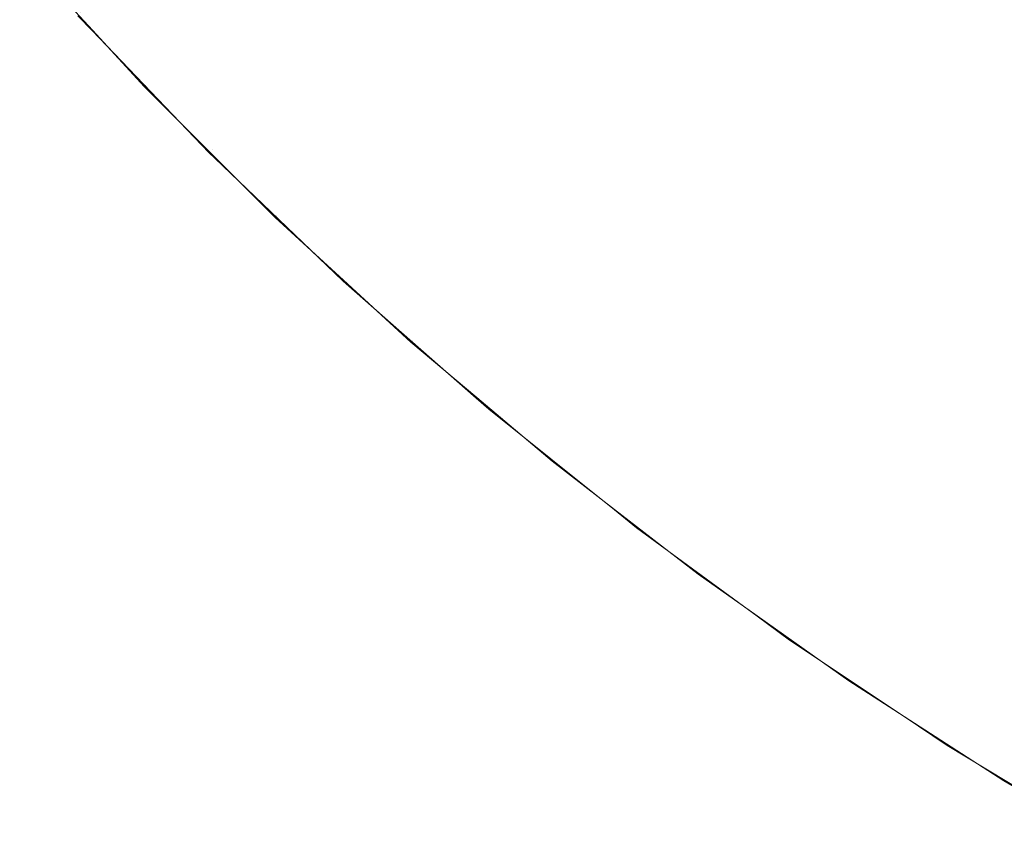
# Model space of a CAD drawing. Header units: centimetres. Extents: x -26 to 27.3, y -25.9 to -24.1.
# Tile 1 of 224: x -25.9925 to -25.9699, y -25.8464 to -25.8275. Entities that reach past the tile are written whole.
import ezdxf

# ---------------------------------------------------------------- set-up
doc = ezdxf.new("R2010")
doc.units = ezdxf.units.CM
doc.header["$LTSCALE"] = 2.54
doc.layers.add('Lucido design-1', color=7, linetype='Continuous')

# ---------------------------------------------------------------- blocks, each defined once
blk = doc.blocks.new('Gruppo-7-1')
at = {"color": 7, "linetype": 'Continuous', "lineweight": 9}
for points, invisible_edges in [([(-25.985209, -25.827614, 1181.693983), (-25.988098, -25.824596, 1181.693983), (-25.987165, -25.823741, 1181.690062), (-25.984314, -25.82672, 1181.690062)], 15), ([(-25.975794, -25.826143, 1182.369739), (-25.978553, -25.823608, 1182.369739), (-25.979862, -25.824974, 1182.366002), (-25.977043, -25.827562, 1182.366002)], 15), ([(-25.969752, -25.828007, 1181.671466), (-25.972673, -25.825662, 1181.671466), (-25.971277, -25.823998, 1181.667991), (-25.968429, -25.826284, 1181.667991)], 15), ([(-25.987631, -25.82712, 1182.346369), (-25.990421, -25.824083, 1182.346369), (-25.991097, -25.824677, 1182.342302), (-25.988281, -25.827743, 1182.342302)], 15), ([(-25.988281, -25.827743, 1182.342302), (-25.991097, -25.824677, 1182.342302), (-25.991645, -25.825159, 1182.338205), (-25.988808, -25.828248, 1182.338205)], 15), ([(-25.985989, -25.828395, 1181.697955), (-25.988912, -25.825341, 1181.697955), (-25.988098, -25.824596, 1181.693983), (-25.985209, -25.827614, 1181.693983)], 15), ([(-25.982145, -25.827356, 1182.358317), (-25.984951, -25.824551, 1182.358317), (-25.985965, -25.825523, 1182.354384), (-25.983117, -25.828371, 1182.354384)], 15), ([(-25.980373, -25.828521, 1181.6862), (-25.983307, -25.825713, 1181.6862), (-25.982189, -25.824595, 1181.682403), (-25.979305, -25.827356, 1181.682403)], 15), ([(-25.975189, -25.82866, 1181.678678), (-25.978134, -25.826078, 1181.678678), (-25.976861, -25.824689, 1181.67503), (-25.973978, -25.827217, 1181.67503)], 15), ([(-25.971642, -25.826964, 1182.373397), (-25.97444, -25.824605, 1182.373397), (-25.975794, -25.826143, 1182.369739), (-25.972929, -25.828558, 1182.369739)], 15), ([(-25.988808, -25.828248, 1182.338205), (-25.991645, -25.825159, 1182.338205), (-25.992064, -25.825528, 1182.334084), (-25.989211, -25.828634, 1182.334084)], 15), ([(-25.977043, -25.827562, 1182.366002), (-25.979862, -25.824974, 1182.366002), (-25.98106, -25.826224, 1182.362192), (-25.978187, -25.828862, 1182.362192)], 15), ([(-25.986653, -25.829059, 1181.701974), (-25.989605, -25.825976, 1181.701974), (-25.988912, -25.825341, 1181.697955), (-25.985989, -25.828395, 1181.697955)], 15), ([(-25.967438, -25.827432, 1182.376969), (-25.970259, -25.825251, 1182.376969), (-25.971642, -25.826964, 1182.373397), (-25.968747, -25.829203, 1182.373397)], 15), ([(-25.989211, -25.828634, 1182.334084), (-25.992064, -25.825528, 1182.334084), (-25.992353, -25.825783, 1182.329948), (-25.989489, -25.828901, 1182.329948)], 15), ([(-25.983117, -25.828371, 1182.354384), (-25.985965, -25.825523, 1182.354384), (-25.986859, -25.82638, 1182.350399), (-25.983974, -25.829264, 1182.350399)], 15), ([(-25.989489, -25.828901, 1182.329948), (-25.992353, -25.825783, 1182.329948), (-25.992514, -25.825924, 1182.325802), (-25.989644, -25.829049, 1182.325802)], 15), ([(-25.981335, -25.829571, 1181.690062), (-25.984314, -25.82672, 1181.690062), (-25.983307, -25.825713, 1181.6862), (-25.980373, -25.828521, 1181.6862)], 15), ([(-25.970987, -25.829617, 1181.67503), (-25.973978, -25.827217, 1181.67503), (-25.972673, -25.825662, 1181.671466), (-25.969752, -25.828007, 1181.671466)], 15), ([(-25.989644, -25.829049, 1182.325802), (-25.992514, -25.825924, 1182.325802), (-25.992549, -25.825955, 1182.322727), (-25.990875, -25.827779, 1182.322727)], 11), ([(-25.99121, -25.827447, 1181.722727), (-25.990875, -25.827779, 1182.322727), (-25.992549, -25.825955, 1182.322727)], 9), ([(-25.9872, -25.829606, 1181.706031), (-25.990175, -25.826499, 1181.706031), (-25.989605, -25.825976, 1181.701974), (-25.986653, -25.829059, 1181.701974)], 15), ([(-25.976303, -25.829988, 1181.682403), (-25.979305, -25.827356, 1181.682403), (-25.978134, -25.826078, 1181.678678), (-25.975189, -25.82866, 1181.678678)], 15), ([(-25.978187, -25.828862, 1182.362192), (-25.98106, -25.826224, 1182.362192), (-25.982145, -25.827356, 1182.358317), (-25.979224, -25.83004, 1182.358317)], 15), ([(-25.972929, -25.828558, 1182.369739), (-25.975794, -25.826143, 1182.369739), (-25.977043, -25.827562, 1182.366002), (-25.974117, -25.830029, 1182.366002)], 15), ([(-25.987629, -25.830035, 1181.71012), (-25.990622, -25.826908, 1181.71012), (-25.990175, -25.826499, 1181.706031), (-25.9872, -25.829606, 1181.706031)], 15), ([(-25.983974, -25.829264, 1182.350399), (-25.986859, -25.82638, 1182.350399), (-25.987631, -25.82712, 1182.346369), (-25.984714, -25.830037, 1182.346369)], 15), ([(-25.98219, -25.830504, 1181.693983), (-25.985209, -25.827614, 1181.693983), (-25.984314, -25.82672, 1181.690062), (-25.981335, -25.829571, 1181.690062)], 15), ([(-25.987937, -25.830343, 1181.714235), (-25.990943, -25.827203, 1181.714235), (-25.990622, -25.826908, 1181.71012), (-25.987629, -25.830035, 1181.71012)], 15), ([(-25.968747, -25.829203, 1182.373397), (-25.971642, -25.826964, 1182.373397), (-25.972929, -25.828558, 1182.369739), (-25.969965, -25.830849, 1182.369739)], 15), ([(-25.988125, -25.830531, 1181.718367), (-25.99114, -25.827383, 1181.718367), (-25.990943, -25.827203, 1181.714235), (-25.987937, -25.830343, 1181.714235)], 15), ([(-25.984714, -25.830037, 1182.346369), (-25.987631, -25.82712, 1182.346369), (-25.988281, -25.827743, 1182.342302), (-25.985337, -25.830687, 1182.342302)], 15), ([(-25.972134, -25.831112, 1181.678678), (-25.975189, -25.82866, 1181.678678), (-25.973978, -25.827217, 1181.67503), (-25.970987, -25.829617, 1181.67503)], 15), ([(-25.990884, -25.827787, 1181.722727), (-25.99121, -25.827447, 1181.722727), (-25.99114, -25.827383, 1181.718367)], 10), ([(-25.99121, -25.827447, 1181.722727), (-25.990884, -25.827787, 1181.722727), (-25.990875, -25.827779, 1182.322727)], 10), ([(-25.99114, -25.827383, 1181.718367), (-25.988125, -25.830531, 1181.718367), (-25.988193, -25.830599, 1181.722727), (-25.990884, -25.827787, 1181.722727)], 11), ([(-25.979224, -25.83004, 1182.358317), (-25.982145, -25.827356, 1182.358317), (-25.983117, -25.828371, 1182.354384), (-25.980152, -25.831095, 1182.354384)], 15), ([(-25.977319, -25.831199, 1181.6862), (-25.980373, -25.828521, 1181.6862), (-25.979305, -25.827356, 1181.682403), (-25.976303, -25.829988, 1181.682403)], 15), ([(-25.982935, -25.831318, 1181.697955), (-25.985989, -25.828395, 1181.697955), (-25.985209, -25.827614, 1181.693983), (-25.98219, -25.830504, 1181.693983)], 15), ([(-25.974117, -25.830029, 1182.366002), (-25.977043, -25.827562, 1182.366002), (-25.978187, -25.828862, 1182.362192), (-25.975205, -25.831376, 1182.362192)], 15), ([(-25.989678, -25.829082, 1182.322727), (-25.990875, -25.827779, 1182.322727), (-25.990884, -25.827787, 1181.722727)], 10), ([(-25.989678, -25.829082, 1182.322727), (-25.990884, -25.827787, 1181.722727), (-25.988193, -25.830599, 1181.722727)], 9), ([(-25.990875, -25.827779, 1182.322727), (-25.989678, -25.829082, 1182.322727), (-25.989644, -25.829049, 1182.325802)], 10), ([(-25.985337, -25.830687, 1182.342302), (-25.988281, -25.827743, 1182.342302), (-25.988808, -25.828248, 1182.338205), (-25.985842, -25.831214, 1182.338205)], 15), ([(-25.967895, -25.831885, 1181.67503), (-25.970987, -25.829617, 1181.67503), (-25.969752, -25.828007, 1181.671466), (-25.966731, -25.830222, 1181.671466)], 15), ([(-25.985842, -25.831214, 1182.338205), (-25.988808, -25.828248, 1182.338205), (-25.989211, -25.828634, 1182.334084), (-25.986228, -25.831616, 1182.334084)], 15), ([(-25.98357, -25.832011, 1181.701974), (-25.986653, -25.829059, 1181.701974), (-25.985989, -25.828395, 1181.697955), (-25.982935, -25.831318, 1181.697955)], 15), ([(-25.980152, -25.831095, 1182.354384), (-25.983117, -25.828371, 1182.354384), (-25.983974, -25.829264, 1182.350399), (-25.98097, -25.832024, 1182.350399)], 15), ([(-25.978235, -25.83229, 1181.690062), (-25.981335, -25.829571, 1181.690062), (-25.980373, -25.828521, 1181.6862), (-25.977319, -25.831199, 1181.6862)], 15), ([(-25.969965, -25.830849, 1182.369739), (-25.972929, -25.828558, 1182.369739), (-25.974117, -25.830029, 1182.366002), (-25.971089, -25.83237, 1182.366002)], 15), ([(-25.986228, -25.831616, 1182.334084), (-25.989211, -25.828634, 1182.334084), (-25.989489, -25.828901, 1182.329948), (-25.986495, -25.831895, 1182.329948)], 15), ([(-25.97319, -25.832487, 1181.682403), (-25.976303, -25.829988, 1181.682403), (-25.975189, -25.82866, 1181.678678), (-25.972134, -25.831112, 1181.678678)], 15), ([(-25.986495, -25.831895, 1182.329948), (-25.989489, -25.828901, 1182.329948), (-25.989644, -25.829049, 1182.325802), (-25.986643, -25.832049, 1182.325802)], 15), ([(-25.975205, -25.831376, 1182.362192), (-25.978187, -25.828862, 1182.362192), (-25.979224, -25.83004, 1182.358317), (-25.976191, -25.832597, 1182.358317)], 15), ([(-25.986643, -25.832049, 1182.325802), (-25.989644, -25.829049, 1182.325802), (-25.989678, -25.829082, 1182.322727), (-25.988047, -25.830712, 1182.322727)], 11), ([(-25.988193, -25.830599, 1181.722727), (-25.988047, -25.830712, 1182.322727), (-25.989678, -25.829082, 1182.322727)], 9), ([(-25.984093, -25.832581, 1181.706031), (-25.9872, -25.829606, 1181.706031), (-25.986653, -25.829059, 1181.701974), (-25.98357, -25.832011, 1181.701974)], 15), ([(-25.965759, -25.831316, 1182.373397), (-25.968747, -25.829203, 1182.373397), (-25.969965, -25.830849, 1182.369739), (-25.966906, -25.833013, 1182.369739)], 15), ([(-25.98097, -25.832024, 1182.350399), (-25.983974, -25.829264, 1182.350399), (-25.984714, -25.830037, 1182.346369), (-25.981677, -25.832827, 1182.346369)], 15), ([(-25.984502, -25.833028, 1181.71012), (-25.987629, -25.830035, 1181.71012), (-25.9872, -25.829606, 1181.706031), (-25.984093, -25.832581, 1181.706031)], 15), ([(-25.979048, -25.83326, 1181.693983), (-25.98219, -25.830504, 1181.693983), (-25.981335, -25.829571, 1181.690062), (-25.978235, -25.83229, 1181.690062)], 15), ([(-25.968975, -25.833428, 1181.678678), (-25.972134, -25.831112, 1181.678678), (-25.970987, -25.829617, 1181.67503), (-25.967895, -25.831885, 1181.67503)], 15), ([(-25.984797, -25.833349, 1181.714235), (-25.987937, -25.830343, 1181.714235), (-25.987629, -25.830035, 1181.71012), (-25.984502, -25.833028, 1181.71012)], 15), ([(-25.981677, -25.832827, 1182.346369), (-25.984714, -25.830037, 1182.346369), (-25.985337, -25.830687, 1182.342302), (-25.982271, -25.833503, 1182.342302)], 15), ([(-25.976191, -25.832597, 1182.358317), (-25.979224, -25.83004, 1182.358317), (-25.980152, -25.831095, 1182.354384), (-25.977073, -25.83369, 1182.354384)], 15), ([(-25.974152, -25.833741, 1181.6862), (-25.977319, -25.831199, 1181.6862), (-25.976303, -25.829988, 1181.682403), (-25.97319, -25.832487, 1181.682403)], 15), ([(-25.971089, -25.83237, 1182.366002), (-25.974117, -25.830029, 1182.366002), (-25.975205, -25.831376, 1182.362192), (-25.972119, -25.833762, 1182.362192)], 15), ([(-25.984977, -25.833546, 1181.718367), (-25.988125, -25.830531, 1181.718367), (-25.987937, -25.830343, 1181.714235), (-25.984797, -25.833349, 1181.714235)], 15), ([(-25.98806, -25.830725, 1181.722727), (-25.988193, -25.830599, 1181.722727), (-25.988125, -25.830531, 1181.718367)], 10), ([(-25.988193, -25.830599, 1181.722727), (-25.98806, -25.830725, 1181.722727), (-25.988047, -25.830712, 1182.322727)], 10), ([(-25.988125, -25.830531, 1181.718367), (-25.984977, -25.833546, 1181.718367), (-25.985114, -25.833546, 1181.722727), (-25.98806, -25.830725, 1181.722727)], 11), ([(-25.979757, -25.834105, 1181.697955), (-25.982935, -25.831318, 1181.697955), (-25.98219, -25.830504, 1181.693983), (-25.979048, -25.83326, 1181.693983)], 15), ([(-25.986676, -25.832084, 1182.322727), (-25.988047, -25.830712, 1182.322727), (-25.98806, -25.830725, 1181.722727)], 10), ([(-25.986676, -25.832084, 1182.322727), (-25.98806, -25.830725, 1181.722727), (-25.985114, -25.833546, 1181.722727)], 9), ([(-25.988047, -25.830712, 1182.322727), (-25.986676, -25.832084, 1182.322727), (-25.986643, -25.832049, 1182.325802)], 10), ([(-25.982271, -25.833503, 1182.342302), (-25.985337, -25.830687, 1182.342302), (-25.985842, -25.831214, 1182.338205), (-25.982753, -25.834051, 1182.338205)], 15), ([(-25.966906, -25.833013, 1182.369739), (-25.969965, -25.830849, 1182.369739), (-25.971089, -25.83237, 1182.366002), (-25.967965, -25.83458, 1182.366002)], 15), ([(-25.982753, -25.834051, 1182.338205), (-25.985842, -25.831214, 1182.338205), (-25.986228, -25.831616, 1182.334084), (-25.983122, -25.83447, 1182.334084)], 15), ([(-25.977073, -25.83369, 1182.354384), (-25.980152, -25.831095, 1182.354384), (-25.98097, -25.832024, 1182.350399), (-25.977851, -25.834653, 1182.350399)], 15), ([(-25.975019, -25.834871, 1181.690062), (-25.978235, -25.83229, 1181.690062), (-25.977319, -25.831199, 1181.6862), (-25.974152, -25.833741, 1181.6862)], 15), ([(-25.96997, -25.834848, 1181.682403), (-25.97319, -25.832487, 1181.682403), (-25.972134, -25.831112, 1181.678678), (-25.968975, -25.833428, 1181.678678)], 15), ([(-25.980361, -25.834825, 1181.701974), (-25.98357, -25.832011, 1181.701974), (-25.982935, -25.831318, 1181.697955), (-25.979757, -25.834105, 1181.697955)], 15), ([(-25.972119, -25.833762, 1182.362192), (-25.975205, -25.831376, 1182.362192), (-25.976191, -25.832597, 1182.358317), (-25.973052, -25.835023, 1182.358317)], 15), ([(-25.983122, -25.83447, 1182.334084), (-25.986228, -25.831616, 1182.334084), (-25.986495, -25.831895, 1182.329948), (-25.983377, -25.834759, 1182.329948)], 15), ([(-25.983377, -25.834759, 1182.329948), (-25.986495, -25.831895, 1182.329948), (-25.986643, -25.832049, 1182.325802), (-25.983518, -25.83492, 1182.325802)], 15), ([(-25.983518, -25.83492, 1182.325802), (-25.986643, -25.832049, 1182.325802), (-25.986676, -25.832084, 1182.322727), (-25.9851, -25.833531, 1182.322727)], 11), ([(-25.985114, -25.833546, 1181.722727), (-25.9851, -25.833531, 1182.322727), (-25.986676, -25.832084, 1182.322727)], 9), ([(-25.980859, -25.835417, 1181.706031), (-25.984093, -25.832581, 1181.706031), (-25.98357, -25.832011, 1181.701974), (-25.980361, -25.834825, 1181.701974)], 15), ([(-25.977851, -25.834653, 1182.350399), (-25.98097, -25.832024, 1182.350399), (-25.981677, -25.832827, 1182.346369), (-25.978523, -25.835486, 1182.346369)], 15), ([(-25.975789, -25.835875, 1181.693983), (-25.979048, -25.83326, 1181.693983), (-25.978235, -25.83229, 1181.690062), (-25.975019, -25.834871, 1181.690062)], 15), ([(-25.967965, -25.83458, 1182.366002), (-25.971089, -25.83237, 1182.366002), (-25.972119, -25.833762, 1182.362192), (-25.968934, -25.836014, 1182.362192)], 15), ([(-25.981248, -25.835881, 1181.71012), (-25.984502, -25.833028, 1181.71012), (-25.984093, -25.832581, 1181.706031), (-25.980859, -25.835417, 1181.706031)], 15), ([(-25.973052, -25.835023, 1182.358317), (-25.976191, -25.832597, 1182.358317), (-25.977073, -25.83369, 1182.354384), (-25.973887, -25.836153, 1182.354384)], 15), ([(-25.970876, -25.836143, 1181.6862), (-25.974152, -25.833741, 1181.6862), (-25.97319, -25.832487, 1181.682403), (-25.96997, -25.834848, 1181.682403)], 15), ([(-25.978523, -25.835486, 1182.346369), (-25.981677, -25.832827, 1182.346369), (-25.982271, -25.833503, 1182.342302), (-25.979089, -25.836186, 1182.342302)], 15), ([(-25.981529, -25.836216, 1181.714235), (-25.984797, -25.833349, 1181.714235), (-25.984502, -25.833028, 1181.71012), (-25.981248, -25.835881, 1181.71012)], 15), ([(-25.976461, -25.836751, 1181.697955), (-25.979757, -25.834105, 1181.697955), (-25.979048, -25.83326, 1181.693983), (-25.975789, -25.835875, 1181.693983)], 15), ([(-25.98355, -25.834955, 1182.322727), (-25.9851, -25.833531, 1182.322727), (-25.985114, -25.833546, 1181.722727), (-25.985041, -25.833616, 1181.722727)], 10), ([(-25.984977, -25.833546, 1181.718367), (-25.985041, -25.833616, 1181.722727), (-25.985114, -25.833546, 1181.722727)], 9), ([(-25.9851, -25.833531, 1182.322727), (-25.98355, -25.834955, 1182.322727), (-25.983518, -25.83492, 1182.325802)], 10), ([(-25.982047, -25.836242, 1181.722727), (-25.985041, -25.833616, 1181.722727), (-25.984977, -25.833546, 1181.718367), (-25.9817, -25.83642, 1181.718367)], 14), ([(-25.9817, -25.83642, 1181.718367), (-25.984977, -25.833546, 1181.718367), (-25.984797, -25.833349, 1181.714235), (-25.981529, -25.836216, 1181.714235)], 15), ([(-25.979089, -25.836186, 1182.342302), (-25.982271, -25.833503, 1182.342302), (-25.982753, -25.834051, 1182.338205), (-25.979547, -25.836754, 1182.338205)], 15), ([(-25.96665, -25.837066, 1181.682403), (-25.96997, -25.834848, 1181.682403), (-25.968975, -25.833428, 1181.678678), (-25.965719, -25.835604, 1181.678678)], 15), ([(-25.985041, -25.833616, 1181.722727), (-25.982037, -25.83623, 1182.322727), (-25.98355, -25.834955, 1182.322727)], 9), ([(-25.985041, -25.833616, 1181.722727), (-25.982047, -25.836242, 1181.722727), (-25.982037, -25.83623, 1182.322727)], 10), ([(-25.973887, -25.836153, 1182.354384), (-25.977073, -25.83369, 1182.354384), (-25.977851, -25.834653, 1182.350399), (-25.974623, -25.837148, 1182.350399)], 15), ([(-25.971693, -25.83731, 1181.690062), (-25.975019, -25.834871, 1181.690062), (-25.974152, -25.833741, 1181.6862), (-25.970876, -25.836143, 1181.6862)], 15), ([(-25.968934, -25.836014, 1182.362192), (-25.972119, -25.833762, 1182.362192), (-25.973052, -25.835023, 1182.358317), (-25.969813, -25.837314, 1182.358317)], 15), ([(-25.979547, -25.836754, 1182.338205), (-25.982753, -25.834051, 1182.338205), (-25.983122, -25.83447, 1182.334084), (-25.979898, -25.837188, 1182.334084)], 15), ([(-25.977033, -25.837496, 1181.701974), (-25.980361, -25.834825, 1181.701974), (-25.979757, -25.834105, 1181.697955), (-25.976461, -25.836751, 1181.697955)], 15), ([(-25.979898, -25.837188, 1182.334084), (-25.983122, -25.83447, 1182.334084), (-25.983377, -25.834759, 1182.329948), (-25.98014, -25.837488, 1182.329948)], 15), ([(-25.974623, -25.837148, 1182.350399), (-25.977851, -25.834653, 1182.350399), (-25.978523, -25.835486, 1182.346369), (-25.97526, -25.838008, 1182.346369)], 15), ([(-25.983518, -25.83492, 1182.325802), (-25.98355, -25.834955, 1182.322727), (-25.982037, -25.83623, 1182.322727)], 9), ([(-25.98014, -25.837488, 1182.329948), (-25.983377, -25.834759, 1182.329948), (-25.983518, -25.83492, 1182.325802), (-25.980274, -25.837655, 1182.325802)], 15), ([(-25.982037, -25.83623, 1182.322727), (-25.980304, -25.837692, 1182.322727), (-25.980274, -25.837655, 1182.325802), (-25.983518, -25.83492, 1182.325802)], 14), ([(-25.977504, -25.83811, 1181.706031), (-25.980859, -25.835417, 1181.706031), (-25.980361, -25.834825, 1181.701974), (-25.977033, -25.837496, 1181.701974)], 15), ([(-25.972419, -25.838346, 1181.693983), (-25.975789, -25.835875, 1181.693983), (-25.975019, -25.834871, 1181.690062), (-25.971693, -25.83731, 1181.690062)], 15), ([(-25.967499, -25.838399, 1181.6862), (-25.970876, -25.836143, 1181.6862), (-25.96997, -25.834848, 1181.682403), (-25.96665, -25.837066, 1181.682403)], 15), ([(-25.969813, -25.837314, 1182.358317), (-25.973052, -25.835023, 1182.358317), (-25.973887, -25.836153, 1182.354384), (-25.9706, -25.838478, 1182.354384)], 15), ([(-25.977873, -25.83859, 1181.71012), (-25.981248, -25.835881, 1181.71012), (-25.980859, -25.835417, 1181.706031), (-25.977504, -25.83811, 1181.706031)], 15), ([(-25.97526, -25.838008, 1182.346369), (-25.978523, -25.835486, 1182.346369), (-25.979089, -25.836186, 1182.342302), (-25.975795, -25.838732, 1182.342302)], 15), ([(-25.978138, -25.838937, 1181.714235), (-25.981529, -25.836216, 1181.714235), (-25.981248, -25.835881, 1181.71012), (-25.977873, -25.83859, 1181.71012)], 15), ([(-25.973052, -25.83925, 1181.697955), (-25.976461, -25.836751, 1181.697955), (-25.975789, -25.835875, 1181.693983), (-25.972419, -25.838346, 1181.693983)], 15), ([(-25.980304, -25.837692, 1182.322727), (-25.982037, -25.83623, 1182.322727), (-25.982047, -25.836242, 1181.722727), (-25.981761, -25.836492, 1181.722727)], 10), ([(-25.9817, -25.83642, 1181.718367), (-25.981761, -25.836492, 1181.722727), (-25.982047, -25.836242, 1181.722727)], 9), ([(-25.9783, -25.839148, 1181.718367), (-25.9817, -25.83642, 1181.718367), (-25.981529, -25.836216, 1181.714235), (-25.978138, -25.838937, 1181.714235)], 15), ([(-25.975795, -25.838732, 1182.342302), (-25.979089, -25.836186, 1182.342302), (-25.979547, -25.836754, 1182.338205), (-25.976229, -25.839319, 1182.338205)], 15), ([(-25.9706, -25.838478, 1182.354384), (-25.973887, -25.836153, 1182.354384), (-25.974623, -25.837148, 1182.350399), (-25.971293, -25.839504, 1182.350399)], 15), ([(-25.968265, -25.839601, 1181.690062), (-25.971693, -25.83731, 1181.690062), (-25.970876, -25.836143, 1181.6862), (-25.967499, -25.838399, 1181.6862)], 15), ([(-25.97887, -25.838813, 1181.722727), (-25.981761, -25.836492, 1181.722727), (-25.9817, -25.83642, 1181.718367), (-25.9783, -25.839148, 1181.718367)], 14), ([(-25.981761, -25.836492, 1181.722727), (-25.978864, -25.838805, 1182.322727), (-25.980304, -25.837692, 1182.322727)], 9), ([(-25.981761, -25.836492, 1181.722727), (-25.97887, -25.838813, 1181.722727), (-25.978864, -25.838805, 1182.322727)], 10), ([(-25.976229, -25.839319, 1182.338205), (-25.979547, -25.836754, 1182.338205), (-25.979898, -25.837188, 1182.334084), (-25.976561, -25.839768, 1182.334084)], 15), ([(-25.973591, -25.84002, 1181.701974), (-25.977033, -25.837496, 1181.701974), (-25.976461, -25.836751, 1181.697955), (-25.973052, -25.83925, 1181.697955)], 15), ([(-25.971293, -25.839504, 1182.350399), (-25.974623, -25.837148, 1182.350399), (-25.97526, -25.838008, 1182.346369), (-25.971892, -25.84039, 1182.346369)], 15), ([(-25.976561, -25.839768, 1182.334084), (-25.979898, -25.837188, 1182.334084), (-25.98014, -25.837488, 1182.329948), (-25.97679, -25.840078, 1182.329948)], 15), ([(-25.968944, -25.840668, 1181.693983), (-25.972419, -25.838346, 1181.693983), (-25.971693, -25.83731, 1181.690062), (-25.968265, -25.839601, 1181.690062)], 15), ([(-25.96648, -25.839465, 1182.358317), (-25.969813, -25.837314, 1182.358317), (-25.9706, -25.838478, 1182.354384), (-25.967216, -25.840662, 1182.354384)], 15), ([(-25.97679, -25.840078, 1182.329948), (-25.98014, -25.837488, 1182.329948), (-25.980274, -25.837655, 1182.325802), (-25.976917, -25.84025, 1182.325802)], 15), ([(-25.974035, -25.840653, 1181.706031), (-25.977504, -25.83811, 1181.706031), (-25.977033, -25.837496, 1181.701974), (-25.973591, -25.84002, 1181.701974)], 15), ([(-25.980274, -25.837655, 1182.325802), (-25.980304, -25.837692, 1182.322727), (-25.978864, -25.838805, 1182.322727)], 9), ([(-25.978864, -25.838805, 1182.322727), (-25.976945, -25.840288, 1182.322727), (-25.976917, -25.84025, 1182.325802), (-25.980274, -25.837655, 1182.325802)], 14), ([(-25.971892, -25.84039, 1182.346369), (-25.97526, -25.838008, 1182.346369), (-25.975795, -25.838732, 1182.342302), (-25.972396, -25.841136, 1182.342302)], 15), ([(-25.974382, -25.84115, 1181.71012), (-25.977873, -25.83859, 1181.71012), (-25.977504, -25.83811, 1181.706031), (-25.974035, -25.840653, 1181.706031)], 15), ([(-25.969537, -25.841598, 1181.697955), (-25.973052, -25.83925, 1181.697955), (-25.972419, -25.838346, 1181.693983), (-25.968944, -25.840668, 1181.693983)], 15), ([(-25.967216, -25.840662, 1182.354384), (-25.9706, -25.838478, 1182.354384), (-25.971293, -25.839504, 1182.350399), (-25.967865, -25.841716, 1182.350399)], 15), ([(-25.974632, -25.841507, 1181.714235), (-25.978138, -25.838937, 1181.714235), (-25.977873, -25.83859, 1181.71012), (-25.974382, -25.84115, 1181.71012)], 15), ([(-25.972396, -25.841136, 1182.342302), (-25.975795, -25.838732, 1182.342302), (-25.976229, -25.839319, 1182.338205), (-25.972805, -25.841741, 1182.338205)], 15), ([(-25.976945, -25.840288, 1182.322727), (-25.978864, -25.838805, 1182.322727), (-25.97887, -25.838813, 1181.722727), (-25.978358, -25.839223, 1181.722727)], 10), ([(-25.9783, -25.839148, 1181.718367), (-25.978358, -25.839223, 1181.722727), (-25.97887, -25.838813, 1181.722727)], 9), ([(-25.974785, -25.841725, 1181.718367), (-25.9783, -25.839148, 1181.718367), (-25.978138, -25.838937, 1181.714235), (-25.974632, -25.841507, 1181.714235)], 15), ([(-25.975589, -25.841254, 1181.722727), (-25.978358, -25.839223, 1181.722727), (-25.9783, -25.839148, 1181.718367), (-25.974785, -25.841725, 1181.718367)], 14), ([(-25.978358, -25.839223, 1181.722727), (-25.975586, -25.841249, 1182.322727), (-25.976945, -25.840288, 1182.322727)], 9), ([(-25.978358, -25.839223, 1181.722727), (-25.975589, -25.841254, 1181.722727), (-25.975586, -25.841249, 1182.322727)], 10), ([(-25.972805, -25.841741, 1182.338205), (-25.976229, -25.839319, 1182.338205), (-25.976561, -25.839768, 1182.334084), (-25.973117, -25.842203, 1182.334084)], 15), ([(-25.970042, -25.842391, 1181.701974), (-25.973591, -25.84002, 1181.701974), (-25.973052, -25.83925, 1181.697955), (-25.969537, -25.841598, 1181.697955)], 15), ([(-25.967865, -25.841716, 1182.350399), (-25.971293, -25.839504, 1182.350399), (-25.971892, -25.84039, 1182.346369), (-25.968426, -25.842627, 1182.346369)], 15), ([(-25.973117, -25.842203, 1182.334084), (-25.976561, -25.839768, 1182.334084), (-25.97679, -25.840078, 1182.329948), (-25.973333, -25.842523, 1182.329948)], 15), ([(-25.973333, -25.842523, 1182.329948), (-25.97679, -25.840078, 1182.329948), (-25.976917, -25.84025, 1182.325802), (-25.973453, -25.8427, 1182.325802)], 15), ([(-25.970458, -25.843043, 1181.706031), (-25.974035, -25.840653, 1181.706031), (-25.973591, -25.84002, 1181.701974), (-25.970042, -25.842391, 1181.701974)], 15), ([(-25.976917, -25.84025, 1182.325802), (-25.976945, -25.840288, 1182.322727), (-25.975586, -25.841249, 1182.322727)], 9), ([(-25.975586, -25.841249, 1182.322727), (-25.97348, -25.842739, 1182.322727), (-25.973453, -25.8427, 1182.325802), (-25.976917, -25.84025, 1182.325802)], 14), ([(-25.968426, -25.842627, 1182.346369), (-25.971892, -25.84039, 1182.346369), (-25.972396, -25.841136, 1182.342302), (-25.968898, -25.843394, 1182.342302)], 15), ([(-25.970783, -25.843554, 1181.71012), (-25.974382, -25.84115, 1181.71012), (-25.974035, -25.840653, 1181.706031), (-25.970458, -25.843043, 1181.706031)], 15), ([(-25.975586, -25.841249, 1182.322727), (-25.975589, -25.841254, 1181.722727), (-25.97484, -25.841803, 1181.722727)], 9), ([(-25.974785, -25.841725, 1181.718367), (-25.97484, -25.841803, 1181.722727), (-25.975589, -25.841254, 1181.722727)], 9), ([(-25.97484, -25.841803, 1181.722727), (-25.97348, -25.842739, 1182.322727), (-25.975586, -25.841249, 1182.322727)], 9), ([(-25.971018, -25.843922, 1181.714235), (-25.974632, -25.841507, 1181.714235), (-25.974382, -25.84115, 1181.71012), (-25.970783, -25.843554, 1181.71012)], 15), ([(-25.968898, -25.843394, 1182.342302), (-25.972396, -25.841136, 1182.342302), (-25.972805, -25.841741, 1182.338205), (-25.969281, -25.844015, 1182.338205)], 15), ([(-25.971161, -25.844147, 1181.718367), (-25.974785, -25.841725, 1181.718367), (-25.974632, -25.841507, 1181.714235), (-25.971018, -25.843922, 1181.714235)], 15), ([(-25.966393, -25.844605, 1181.701974), (-25.970042, -25.842391, 1181.701974), (-25.969537, -25.841598, 1181.697955), (-25.965924, -25.843791, 1181.697955)], 15), ([(-25.972207, -25.843562, 1181.722727), (-25.97484, -25.841803, 1181.722727), (-25.974785, -25.841725, 1181.718367), (-25.971161, -25.844147, 1181.718367)], 14), ([(-25.97484, -25.841803, 1181.722727), (-25.972207, -25.84356, 1182.322727), (-25.97348, -25.842739, 1182.322727)], 9), ([(-25.97484, -25.841803, 1181.722727), (-25.972207, -25.843562, 1181.722727), (-25.972207, -25.84356, 1182.322727)], 10), ([(-25.969281, -25.844015, 1182.338205), (-25.972805, -25.841741, 1182.338205), (-25.973117, -25.842203, 1182.334084), (-25.969574, -25.84449, 1182.334084)], 15), ([(-25.969574, -25.84449, 1182.334084), (-25.973117, -25.842203, 1182.334084), (-25.973333, -25.842523, 1182.329948), (-25.969776, -25.844819, 1182.329948)], 15), ([(-25.96678, -25.845275, 1181.706031), (-25.970458, -25.843043, 1181.706031), (-25.970042, -25.842391, 1181.701974), (-25.966393, -25.844605, 1181.701974)], 15), ([(-25.969776, -25.844819, 1182.329948), (-25.973333, -25.842523, 1182.329948), (-25.973453, -25.8427, 1182.325802), (-25.969888, -25.845001, 1182.325802)], 15), ([(-25.973453, -25.8427, 1182.325802), (-25.97348, -25.842739, 1182.322727), (-25.972207, -25.84356, 1182.322727)], 9), ([(-25.972207, -25.84356, 1182.322727), (-25.969913, -25.845041, 1182.322727), (-25.969888, -25.845001, 1182.325802), (-25.973453, -25.8427, 1182.325802)], 14), ([(-25.967083, -25.8458, 1181.71012), (-25.970783, -25.843554, 1181.71012), (-25.970458, -25.843043, 1181.706031), (-25.96678, -25.845275, 1181.706031)], 15), ([(-25.972207, -25.84356, 1182.322727), (-25.972207, -25.843562, 1181.722727), (-25.971212, -25.844227, 1181.722727)], 9), ([(-25.971212, -25.844227, 1181.722727), (-25.969913, -25.845041, 1182.322727), (-25.972207, -25.84356, 1182.322727)], 9), ([(-25.971161, -25.844147, 1181.718367), (-25.971212, -25.844227, 1181.722727), (-25.972207, -25.843562, 1181.722727)], 9), ([(-25.967301, -25.846178, 1181.714235), (-25.971018, -25.843922, 1181.714235), (-25.970783, -25.843554, 1181.71012), (-25.967083, -25.8458, 1181.71012)], 15), ([(-25.967435, -25.846408, 1181.718367), (-25.971161, -25.844147, 1181.718367), (-25.971018, -25.843922, 1181.714235), (-25.967301, -25.846178, 1181.714235)], 15), ([(-25.968732, -25.845732, 1181.722727), (-25.971212, -25.844227, 1181.722727), (-25.971161, -25.844147, 1181.718367), (-25.967435, -25.846408, 1181.718367)], 14), ([(-25.971212, -25.844227, 1181.722727), (-25.968733, -25.845733, 1182.322727), (-25.969913, -25.845041, 1182.322727)], 9), ([(-25.971212, -25.844227, 1181.722727), (-25.968732, -25.845732, 1181.722727), (-25.968733, -25.845733, 1182.322727)], 10), ([(-25.969888, -25.845001, 1182.325802), (-25.969913, -25.845041, 1182.322727), (-25.968733, -25.845733, 1182.322727)], 9)]:
    blk.add_3dface(points, dxfattribs=dict(at, invisible_edges=invisible_edges))

msp = doc.modelspace()

# ---------------------------------------------------------------- block references
at = {"layer": 'Lucido design-1', "color": 7}
msp.add_blockref('Gruppo-7-1', (0, 0), dxfattribs=at)

doc.saveas('drawing.dxf')
